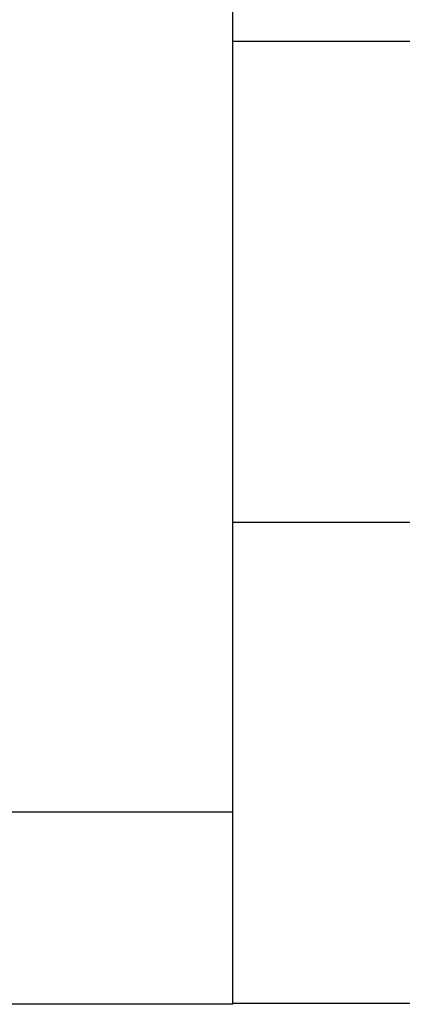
# Model space of a CAD drawing. Header units: millimetres. Extents: x 744 to 1024, y 232 to 311.
# Tile 4 of 41: x 945.39 to 946.58, y 249.71 to 252.78. Entities that reach past the tile are written whole.
import ezdxf

# ---------------------------------------------------------------- set-up
doc = ezdxf.new("R2010")
doc.units = ezdxf.units.MM
doc.header["$LTSCALE"] = 0.15
doc.layers.add('2', color=7, linetype='CONTINUOUS')
doc.layers.add('OUT', color=3, linetype='CONTINUOUS')

msp = doc.modelspace()

# ---------------------------------------------------------------- linework, layer by layer
at = {"layer": '2', "color": 0, "linetype": 'Continuous'}
for p, q in [((938.2508, 250.3115), (946.0508, 250.3115)), ((946.0508, 249.7115), (938.2508, 249.7115))]:
    msp.add_line(p, q, dxfattribs=at)
at = {"layer": 'OUT', "color": 0}
for p, q in [((946.0508, 249.7115), (946.0508, 273.115)), ((946.0508, 252.715), (956.5967, 252.715)), ((946.0508, 251.215), (956.5967, 251.215)), ((946.0508, 249.715), (973.8508, 249.715))]:
    msp.add_line(p, q, dxfattribs=at)

doc.saveas('drawing.dxf')
